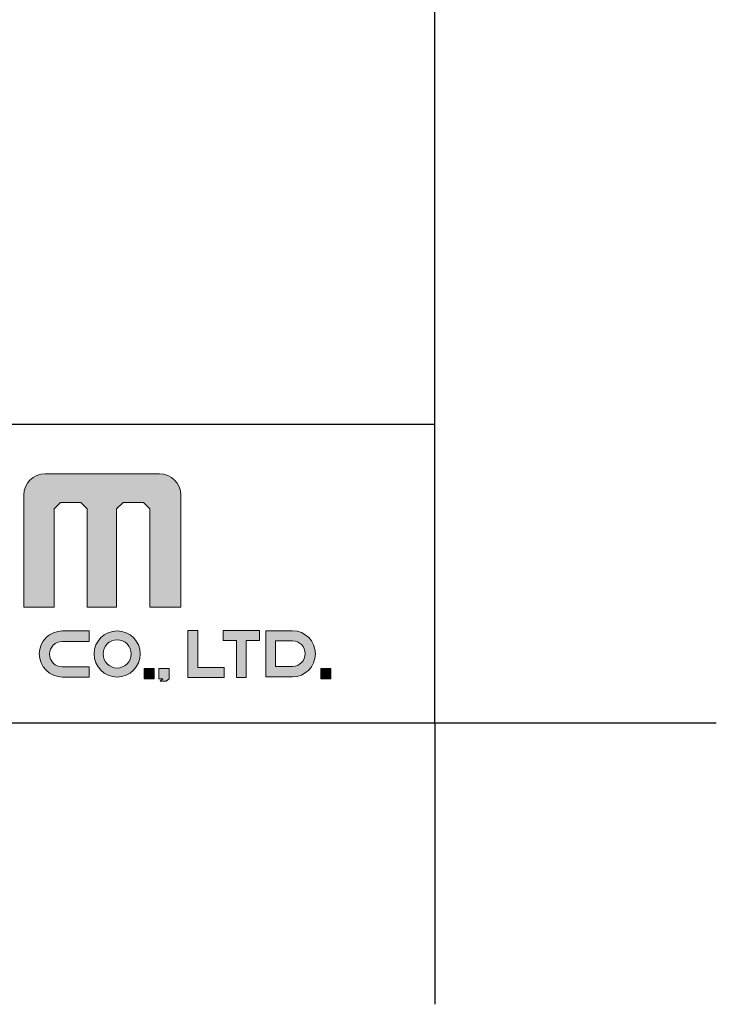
# Model space of a CAD drawing. Header units: millimetres. Extents: x 601 to 1195, y -13 to 407.
# Tile 7 of 11: x 1160 to 1195, y -13 to 36. Entities that reach past the tile are written whole.
import ezdxf

# ---------------------------------------------------------------- set-up
doc = ezdxf.new("R2010")
doc.units = ezdxf.units.MM
doc.header["$LTSCALE"] = 0.1
doc.layers.add('FORM', color=7, linetype='Continuous')
doc.layers.add('TEXT', color=2, linetype='Continuous')

msp = doc.modelspace()

# ---------------------------------------------------------------- hatches: boundary and pattern name
at = {"layer": 'TEXT'}
h = msp.add_hatch(color=2, dxfattribs=at)
h.dxf.hatch_style = 2
edge = h.paths.add_edge_path()
edge.add_spline(control_points=[(1167.0266, 13.3727), (1167.0266, 13.3727), (1161.274, 13.3727), (1161.274, 13.3727), (1160.6823, 13.3727), (1160.2031, 12.8967), (1160.2031, 12.3096), (1160.2031, 12.3096), (1160.2031, 6.6774), (1160.2031, 6.6774), (1160.2031, 6.6774), (1161.7316, 6.6774), (1161.7316, 6.6774), (1161.7316, 6.6774), (1161.7316, 11.6121), (1161.7316, 11.6121), (1161.7316, 11.6121), (1162.0494, 11.9326), (1162.0494, 11.9326), (1162.0494, 11.9326), (1163.0744, 11.9326), (1163.0744, 11.9326), (1163.0744, 11.9326), (1163.3937, 11.6121), (1163.3937, 11.6121), (1163.3937, 11.6121), (1163.3937, 6.6774), (1163.3937, 6.6774), (1163.3937, 6.6774), (1164.8701, 6.6774), (1164.8701, 6.6774), (1164.8701, 6.6774), (1164.8701, 11.6121), (1164.8701, 11.6121), (1164.8701, 11.6121), (1165.193, 11.9326), (1165.193, 11.9326), (1165.193, 11.9326), (1166.214, 11.9326), (1166.214, 11.9326), (1166.214, 11.9326), (1166.5319, 11.6121), (1166.5319, 11.6121), (1166.5319, 11.6121), (1166.5319, 6.6774), (1166.5319, 6.6774), (1166.5319, 6.6774), (1168.0973, 6.6774), (1168.0973, 6.6774), (1168.0973, 6.6774), (1168.0973, 12.3096), (1168.0973, 12.3096), (1168.0973, 12.8967), (1167.6161, 13.3727), (1167.0266, 13.3727)], knot_values=[0, 0, 0, 0, 1, 1, 1, 2, 2, 2, 3, 3, 3, 4, 4, 4, 5, 5, 5, 6, 6, 6, 7, 7, 7, 8, 8, 8, 9, 9, 9, 10, 10, 10, 11, 11, 11, 12, 12, 12, 13, 13, 13, 14, 14, 14, 15, 15, 15, 16, 16, 16, 17, 17, 17, 18, 18, 18, 18], degree=3, periodic=0)
h = msp.add_hatch(color=2, dxfattribs=at)
h.dxf.hatch_style = 2
edge = h.paths.add_edge_path()
edge.add_spline(control_points=[(1160.9853, 4.3256), (1160.9853, 3.6863), (1161.5029, 3.167), (1162.1438, 3.167), (1162.1438, 3.167), (1163.4828, 3.167), (1163.4828, 3.167), (1163.4828, 3.167), (1163.4828, 3.6782), (1163.4828, 3.6782), (1163.4828, 3.6782), (1162.1351, 3.6782), (1162.1351, 3.6782), (1161.7819, 3.6782), (1161.4968, 3.9637), (1161.4968, 4.3161), (1161.4968, 4.6707), (1161.7819, 4.9554), (1162.1351, 4.9554), (1162.1351, 4.9554), (1163.4828, 4.9554), (1163.4828, 4.9554), (1163.4828, 4.9554), (1163.4828, 5.4841), (1163.4828, 5.4841), (1163.4828, 5.4841), (1162.1438, 5.4841), (1162.1438, 5.4841), (1161.5029, 5.4841), (1160.9853, 4.9664), (1160.9853, 4.3256)], knot_values=[0, 0, 0, 0, 1, 1, 1, 2, 2, 2, 3, 3, 3, 4, 4, 4, 5, 5, 5, 6, 6, 6, 7, 7, 7, 8, 8, 8, 9, 9, 9, 10, 10, 10, 10], degree=3, periodic=0)
h = msp.add_hatch(color=2, dxfattribs=at)
h.dxf.hatch_style = 2
edge = h.paths.add_edge_path()
edge.add_spline(control_points=[(1164.897, 5.4841), (1164.257, 5.4841), (1163.7385, 4.9657), (1163.7385, 4.3256), (1163.7385, 3.6863), (1164.257, 3.1678), (1164.897, 3.1678), (1165.5368, 3.1678), (1166.0552, 3.6863), (1166.0552, 4.3256), (1166.0552, 4.9657), (1165.5368, 5.4841), (1164.897, 5.4841)], knot_values=[0, 0, 0, 0, 1, 1, 1, 2, 2, 2, 3, 3, 3, 4, 4, 4, 4], degree=3, periodic=0)
edge = h.paths.add_edge_path()
edge.add_spline(control_points=[(1164.897, 3.6179), (1164.506, 3.6179), (1164.189, 3.9353), (1164.189, 4.3256), (1164.189, 4.7174), (1164.506, 5.0341), (1164.897, 5.0341), (1165.2881, 5.0341), (1165.6049, 4.7174), (1165.6049, 4.3256), (1165.6049, 3.9353), (1165.2881, 3.6179), (1164.897, 3.6179)], knot_values=[0, 0, 0, 0, 1, 1, 1, 2, 2, 2, 3, 3, 3, 4, 4, 4, 4], degree=3, periodic=0)
h = msp.add_hatch(color=2, dxfattribs=at)
h.dxf.hatch_style = 2
h.paths.add_polyline_path([(1168.9447, 5.5001), (1168.4518, 5.5001), (1168.4518, 3.6433), (1168.4518, 3.1503), (1168.9447, 3.1503), (1170.2697, 3.1503), (1170.2697, 3.6433), (1168.9447, 3.6433)])
h = msp.add_hatch(color=2, dxfattribs=at)
h.dxf.hatch_style = 2
h.paths.add_polyline_path([(1170.8908, 5.5001), (1170.2282, 5.5001), (1170.2282, 5.0071), (1170.8908, 5.0071), (1170.8908, 3.1503), (1171.3837, 3.1503), (1171.3837, 5.0071), (1172.046, 5.0071), (1172.046, 5.5001), (1171.3837, 5.5001)])
h = msp.add_hatch(color=2, dxfattribs=at)
h.dxf.hatch_style = 2
edge = h.paths.add_edge_path()
edge.add_spline(control_points=[(1173.702, 5.4921), (1173.702, 5.4921), (1172.3627, 5.4921), (1172.3627, 5.4921), (1172.3627, 5.4921), (1172.3627, 3.175), (1172.3627, 3.175), (1172.3627, 3.175), (1173.702, 3.175), (1173.702, 3.175), (1174.3426, 3.175), (1174.8605, 3.6928), (1174.8605, 4.3336), (1174.8605, 4.9729), (1174.3426, 5.4921), (1173.702, 5.4921)], knot_values=[0, 0, 0, 0, 1, 1, 1, 2, 2, 2, 3, 3, 3, 4, 4, 4, 5, 5, 5, 5], degree=3, periodic=0)
edge = h.paths.add_edge_path()
edge.add_spline(control_points=[(1173.7102, 3.7037), (1173.7102, 3.7037), (1172.8557, 3.7037), (1172.8557, 3.7037), (1172.8557, 3.7037), (1172.8557, 4.9803), (1172.8557, 4.9803), (1172.8557, 4.9803), (1173.7102, 4.9803), (1173.7102, 4.9803), (1174.0638, 4.9803), (1174.3488, 4.6955), (1174.3488, 4.3424), (1174.3488, 3.9884), (1174.0638, 3.7037), (1173.7102, 3.7037)], knot_values=[0, 0, 0, 0, 1, 1, 1, 2, 2, 2, 3, 3, 3, 4, 4, 4, 5, 5, 5, 5], degree=3, periodic=0)
h = msp.add_hatch(color=2, dxfattribs=at)
h.dxf.hatch_style = 2
h.paths.add_polyline_path([(1166.2475, 3.0768), (1166.759, 3.0768), (1166.759, 3.5886), (1166.2475, 3.5886)])
h = msp.add_hatch(color=2, dxfattribs=at)
h.dxf.hatch_style = 2
h.paths.add_polyline_path([(1166.9942, 3.0768), (1167.1989, 3.0768), (1167.0557, 2.9537), (1167.3627, 2.9537), (1167.5062, 3.0768), (1167.5062, 3.5886), (1166.9942, 3.5886)])
h = msp.add_hatch(color=2, dxfattribs=at)
h.dxf.hatch_style = 2
h.paths.add_polyline_path([(1175.1288, 3.0768), (1175.6403, 3.0768), (1175.6403, 3.5886), (1175.1288, 3.5886)])

# ---------------------------------------------------------------- linework, layer by layer
for p, q in [((1180.8668, 0.8691), (1180.8668, 392.5863)), ((615.2102, 0.8691), (1180.8668, 0.8691)), ((1180.8668, 0.8691), (1195.0082, 0.8691)), ((1180.8668, 0.8691), (1180.8668, -13.2723))]:
    msp.add_line(p, q)
at = {"layer": 'FORM'}
msp.add_line((910.3668, 15.8691), (1180.8668, 15.8691), dxfattribs=at)
at = {"layer": 'TEXT', "lineweight": 0}
for points in [[(1168.9447, 5.5001), (1168.4518, 5.5001), (1168.4518, 3.6433), (1168.4518, 3.1503), (1168.9447, 3.1503), (1170.2697, 3.1503), (1170.2697, 3.6433), (1168.9447, 3.6433), (1168.9447, 5.5001)], [(1170.8908, 5.5001), (1170.2282, 5.5001), (1170.2282, 5.0071), (1170.8908, 5.0071), (1170.8908, 3.1503), (1171.3837, 3.1503), (1171.3837, 5.0071), (1172.046, 5.0071), (1172.046, 5.5001), (1171.3837, 5.5001), (1170.8908, 5.5001)], [(1166.2475, 3.0768), (1166.759, 3.0768), (1166.759, 3.5886), (1166.2475, 3.5886), (1166.2475, 3.0768)], [(1166.9942, 3.0768), (1167.1989, 3.0768), (1167.0557, 2.9537), (1167.3627, 2.9537), (1167.5062, 3.0768), (1167.5062, 3.5886), (1166.9942, 3.5886), (1166.9942, 3.0768)], [(1175.1288, 3.0768), (1175.6403, 3.0768), (1175.6403, 3.5886), (1175.1288, 3.5886), (1175.1288, 3.0768)]]:
    msp.add_lwpolyline(points, dxfattribs=at)
for points, knots in [([(1167.0266, 13.3727), (1167.0266, 13.3727), (1161.274, 13.3727), (1161.274, 13.3727), (1160.6823, 13.3727), (1160.2031, 12.8967), (1160.2031, 12.3096), (1160.2031, 12.3096), (1160.2031, 6.6774), (1160.2031, 6.6774), (1160.2031, 6.6774), (1161.7316, 6.6774), (1161.7316, 6.6774), (1161.7316, 6.6774), (1161.7316, 11.6121), (1161.7316, 11.6121), (1161.7316, 11.6121), (1162.0494, 11.9326), (1162.0494, 11.9326), (1162.0494, 11.9326), (1163.0744, 11.9326), (1163.0744, 11.9326), (1163.0744, 11.9326), (1163.3937, 11.6121), (1163.3937, 11.6121), (1163.3937, 11.6121), (1163.3937, 6.6774), (1163.3937, 6.6774), (1163.3937, 6.6774), (1164.8701, 6.6774), (1164.8701, 6.6774), (1164.8701, 6.6774), (1164.8701, 11.6121), (1164.8701, 11.6121), (1164.8701, 11.6121), (1165.193, 11.9326), (1165.193, 11.9326), (1165.193, 11.9326), (1166.214, 11.9326), (1166.214, 11.9326), (1166.214, 11.9326), (1166.5319, 11.6121), (1166.5319, 11.6121), (1166.5319, 11.6121), (1166.5319, 6.6774), (1166.5319, 6.6774), (1166.5319, 6.6774), (1168.0973, 6.6774), (1168.0973, 6.6774), (1168.0973, 6.6774), (1168.0973, 12.3096), (1168.0973, 12.3096), (1168.0973, 12.8967), (1167.6161, 13.3727), (1167.0266, 13.3727)], [0, 0, 0, 0, 1, 1, 1, 2, 2, 2, 3, 3, 3, 4, 4, 4, 5, 5, 5, 6, 6, 6, 7, 7, 7, 8, 8, 8, 9, 9, 9, 10, 10, 10, 11, 11, 11, 12, 12, 12, 13, 13, 13, 14, 14, 14, 15, 15, 15, 16, 16, 16, 17, 17, 17, 18, 18, 18, 18]), ([(1160.9853, 4.3256), (1160.9853, 3.6863), (1161.5029, 3.167), (1162.1438, 3.167), (1162.1438, 3.167), (1163.4828, 3.167), (1163.4828, 3.167), (1163.4828, 3.167), (1163.4828, 3.6782), (1163.4828, 3.6782), (1163.4828, 3.6782), (1162.1351, 3.6782), (1162.1351, 3.6782), (1161.7819, 3.6782), (1161.4968, 3.9637), (1161.4968, 4.3161), (1161.4968, 4.6707), (1161.7819, 4.9554), (1162.1351, 4.9554), (1162.1351, 4.9554), (1163.4828, 4.9554), (1163.4828, 4.9554), (1163.4828, 4.9554), (1163.4828, 5.4841), (1163.4828, 5.4841), (1163.4828, 5.4841), (1162.1438, 5.4841), (1162.1438, 5.4841), (1161.5029, 5.4841), (1160.9853, 4.9664), (1160.9853, 4.3256)], [0, 0, 0, 0, 1, 1, 1, 2, 2, 2, 3, 3, 3, 4, 4, 4, 5, 5, 5, 6, 6, 6, 7, 7, 7, 8, 8, 8, 9, 9, 9, 10, 10, 10, 10]), ([(1164.897, 5.4841), (1164.257, 5.4841), (1163.7385, 4.9657), (1163.7385, 4.3256), (1163.7385, 3.6863), (1164.257, 3.1678), (1164.897, 3.1678), (1165.5368, 3.1678), (1166.0552, 3.6863), (1166.0552, 4.3256), (1166.0552, 4.9657), (1165.5368, 5.4841), (1164.897, 5.4841)], [0, 0, 0, 0, 1, 1, 1, 2, 2, 2, 3, 3, 3, 4, 4, 4, 4]), ([(1173.702, 5.4921), (1173.702, 5.4921), (1172.3627, 5.4921), (1172.3627, 5.4921), (1172.3627, 5.4921), (1172.3627, 3.175), (1172.3627, 3.175), (1172.3627, 3.175), (1173.702, 3.175), (1173.702, 3.175), (1174.3426, 3.175), (1174.8605, 3.6928), (1174.8605, 4.3336), (1174.8605, 4.9729), (1174.3426, 5.4921), (1173.702, 5.4921)], [0, 0, 0, 0, 1, 1, 1, 2, 2, 2, 3, 3, 3, 4, 4, 4, 5, 5, 5, 5]), ([(1164.897, 3.6179), (1164.506, 3.6179), (1164.189, 3.9353), (1164.189, 4.3256), (1164.189, 4.7174), (1164.506, 5.0341), (1164.897, 5.0341), (1165.2881, 5.0341), (1165.6049, 4.7174), (1165.6049, 4.3256), (1165.6049, 3.9353), (1165.2881, 3.6179), (1164.897, 3.6179)], [0, 0, 0, 0, 1, 1, 1, 2, 2, 2, 3, 3, 3, 4, 4, 4, 4]), ([(1173.7102, 3.7037), (1173.7102, 3.7037), (1172.8557, 3.7037), (1172.8557, 3.7037), (1172.8557, 3.7037), (1172.8557, 4.9803), (1172.8557, 4.9803), (1172.8557, 4.9803), (1173.7102, 4.9803), (1173.7102, 4.9803), (1174.0638, 4.9803), (1174.3488, 4.6955), (1174.3488, 4.3424), (1174.3488, 3.9884), (1174.0638, 3.7037), (1173.7102, 3.7037)], [0, 0, 0, 0, 1, 1, 1, 2, 2, 2, 3, 3, 3, 4, 4, 4, 5, 5, 5, 5])]:
    msp.add_open_spline(points, degree=3, knots=knots, dxfattribs=at)

doc.saveas('drawing.dxf')
